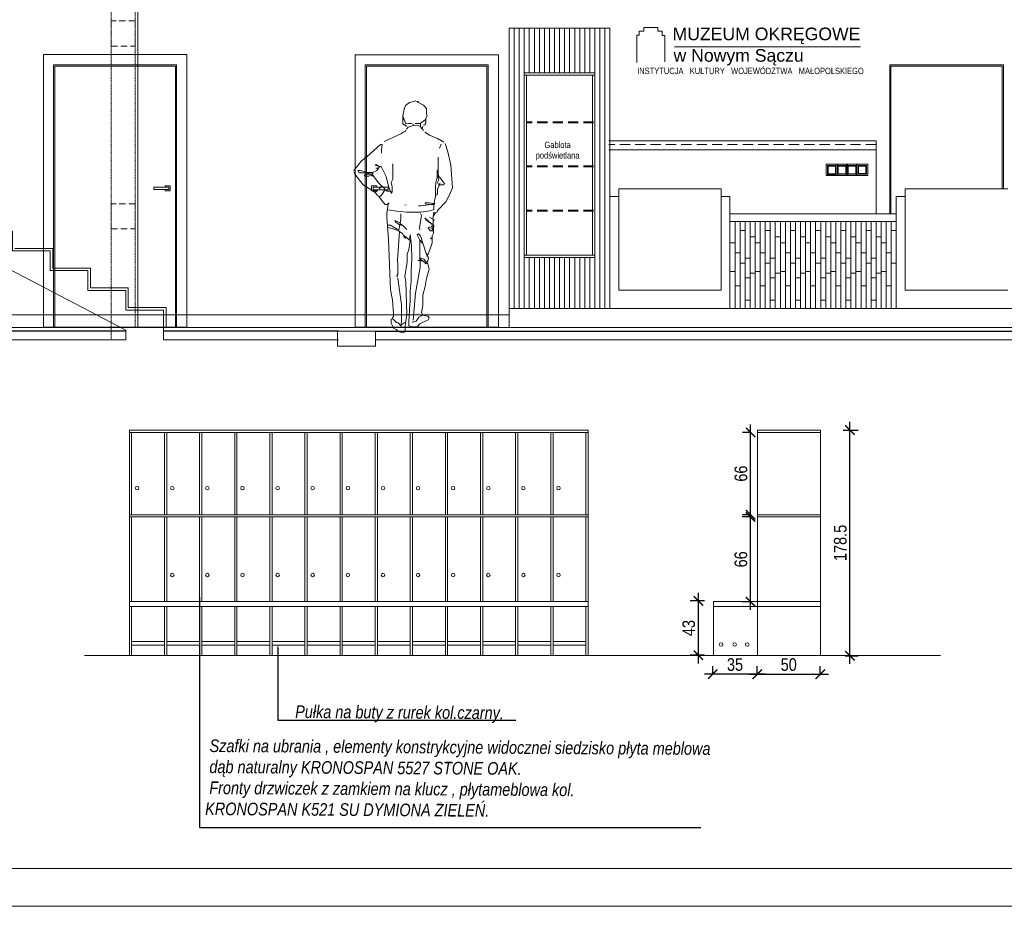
# Model space of a CAD drawing. Header units: millimetres. Extents: x -9038497 to 54128, y -10570064 to 59476.
# Tile 79 of 135: x 43165 to 43946, y 21434 to 22136. Entities that reach past the tile are written whole.
import ezdxf
from ezdxf import colors
from ezdxf.entities.mleader import LeaderData, LeaderLine
from ezdxf.math import Vec2, Vec3

# ---------------------------------------------------------------- set-up
doc = ezdxf.new("R2010")
doc.units = ezdxf.units.MM
doc.header["$LTSCALE"] = 0.8
doc.header["$PDMODE"] = 2
for name, pattern in [('DASHDOT', [1, 0.5, -0.25, 0, -0.25]), ('DASHED', [19.05, 12.7, -6.35]), ('HIDDEN', [9.525, 6.35, -3.175])]:
    doc.linetypes.add(name, pattern=pattern)
for name, color, linetype, lineweight in [('0 proj_drzwi', 4, 'Continuous', 0), ('0 proj_meble 25', 42, 'Continuous', 25), ('0 proj_oświetlenie', 150, 'Continuous', 13), ('0 proj_przerywana nr 5.', 7, 'HIDDEN', 0), ('0 proj_symbole elektryczne', 150, 'Continuous', 25), ('0 proj_widok widok widok', 7, 'Continuous', 0), ('A MEBLE', 41, 'Continuous', 35), ('OPISÓWKA', 120, 'Continuous', 0), ('proj_drzwi', 4, 'Continuous', 15), ('proj_samochodziki', 191, 'Continuous', 5), ('SCIANY', 1, 'Continuous', 30), ('sciany - mur', 1, 'Continuous', 30), ('tynk', 252, 'Continuous', 5)]:
    doc.layers.add(name, color=color, linetype=linetype, lineweight=lineweight)
doc.layers.add('SCHODY', color=2, linetype='Continuous')
doc.styles.get("Standard").update_dxf_attribs({"font": 'g12f13.shx', "width": 0.8, "height": 10})
doc.styles.add('WYMIAR-50', font='ARIALN.TTF', dxfattribs={"height": 10})
doc.dimstyles.new('SKALA-50', dxfattribs={"dimscale": 5, "dimtxt": 10, "dimasz": 1.5, "dimexe": 1.3, "dimexo": 1.3, "dimgap": 0.5, "dimtad": 1, "dimdec": 1, "dimrnd": 0.5, "dimdsep": 46, "dimtxsty": 'WYMIAR-50', "dimblk": 'ARCHTICK', "dimcen": 1.5, "dimdle": 1.3, "dimadec": 0, "dimazin": 0, "dimtfac": 1, "dimtdec": 1, "dimtix": 1, "dimtmove": 2, "dimatfit": 3, "dimfxl": 2, "dimfxlon": 1, "dimtolj": 1, "dimarcsym": 0})

# ---------------------------------------------------------------- blocks, each defined once
blk = doc.blocks.new('klamka n fr')
at = {"layer": 'proj_drzwi'}
for p, q in [((11813.99, 24416.28), (11813.99, 24414.28)), ((11813.99, 24416.28), (11813.99, 24416.28)), ((11824.99, 24416.28), (11813.99, 24416.28)), ((11813.99, 24414.28), (11825.86, 24414.28)), ((11823.1, 24416.28), (11823.1, 24417.28)), ((11823.1, 24417.28), (11827.15, 24417.28)), ((11823.1, 24413.28), (11823.1, 24414.28)), ((11825.86, 24416.28), (11824.99, 24416.28)), ((11825.86, 24414.28), (11825.86, 24416.28)), ((11827.15, 24417.28), (11827.15, 24413.28)), ((11827.15, 24413.28), (11823.1, 24413.28))]:
    blk.add_line(p, q, dxfattribs=at)
blk = doc.blocks.new('A$C495B7E3B')
at = {"layer": 'proj_samochodziki', "linetype": 'Continuous'}
for points in [[(18.9, 70.67), (16.97, 70.2), (15.7, 69.33), (15.37, 68.2), (14.97, 66.13), (15.03, 66.07)], [(19.53, 70.27), (21.27, 69.4), (22.17, 68.33), (22.17, 66.67), (22.33, 66.13), (21.97, 65.47), (21.97, 64), (21.73, 63.4), (21.2, 63.4)], [(14.97, 66.13), (14.97, 63.73), (15.93, 63.07), (15.93, 62.8)], [(14.93, 65.87), (15.2, 65.33), (15.8, 63.73), (16.67, 63.83), (17.4, 63.83), (17.73, 63.87)], [(15.27, 65), (15, 64.93)], [(20.27, 63.73), (20.27, 63), (19.73, 63.07), (18.4, 63.33), (16.6, 62.67), (16.07, 62.07)], [(18.13, 63.27), (18.07, 63.6)], [(22, 65.13), (21.73, 64.93), (20.2, 63.77), (18.73, 63.77)], [(22, 65.07), (21.73, 65)], [(15.67, 61.47), (15.27, 61.27), (14.27, 60.67), (9.2, 58.27)], [(15.8, 61.73), (15.73, 61.33)], [(20.2, 62.93), (21.2, 61.67)], [(20.73, 62.33), (21.07, 62.8), (21.07, 62.87)], [(21.67, 61.13), (23.07, 60.27), (25.47, 59.2), (27.47, 58.13)], [(8.6, 57.47), (8.07, 57.4), (4.07, 53.73), (2.33, 52.4), (0.13, 49.6), (0, 49.27)], [(8.67, 57.53), (8.4, 55.8), (8.4, 54.73)], [(27.8, 57.73), (28.67, 55.2), (29.6, 51.07), (30.13, 44.2), (29.2, 42.07), (28.07, 39.93), (25.53, 37.27), (25.4, 36.8), (24.93, 36.53)], [(26.6, 57.47), (26.07, 56.27)], [(7.67, 50.67), (6.53, 51.07), (6.8, 51.33), (7.93, 50.73), (7, 49.47), (5.67, 48.87), (4.27, 48.87), (1.87, 49.43), (1.2, 49.43), (1.6, 48.73), (4.4, 48.73)], [(11.87, 51), (11.93, 51.53)], [(25.7, 51.27), (25.7, 50.33), (25.67, 50.27)], [(25.73, 53.53), (25.73, 48.4), (25.8, 48)], [(6.53, 42.73), (4.73, 43.87), (2.8, 45.07), (0.33, 48.33), (0.07, 48.93)], [(5.27, 48.8), (5.2, 48.37), (3.8, 48.37), (3.13, 48), (3.47, 47.77), (4.6, 47.77), (5.27, 48.13), (5.47, 47.93)], [(4.47, 48.87), (4.4, 48.47)], [(4.67, 48.8), (4.6, 48.47)], [(5.6, 47.6), (5.53, 48.07), (5.87, 48), (6.07, 47.6), (7.53, 45.67), (9.47, 43.87)], [(5.87, 48.8), (5.6, 48.4), (5.67, 48.13)], [(7.53, 50.23), (6.87, 50.23), (6.67, 50.2)], [(7.73, 50.87), (7.8, 50.53)], [(7.93, 50.73), (8.33, 50.73), (9.8, 47.6), (10.53, 44.67), (11.27, 42.8), (11.4, 42.73)], [(11.73, 51), (11.93, 50.73), (11.93, 46.8), (11.4, 45.87), (11.63, 44.53), (11.63, 43), (11.47, 42.47)], [(25.67, 49.67), (25.37, 49.33), (25.37, 47.27), (25.03, 45.93), (24.92, 44.33), (24.93, 42.87), (24.93, 41.53), (24.47, 39.87), (24.6, 39.67)], [(26.2, 45.6), (26.13, 45), (25.5, 43.87), (25.5, 42.67), (25.47, 42.2), (24.93, 41.87)], [(26.27, 45.13), (27.47, 45.13), (27.67, 45.53), (26.07, 47.47), (25.73, 48), (25.6, 47.67), (25.93, 46.6), (25.53, 45.8), (25.87, 45), (26.07, 44.93)], [(11, 43.2), (10.13, 43.2), (9.53, 43.67), (8.4, 42), (7.87, 41.6), (7.07, 41.93), (6.53, 42.73), (7.2, 43.4)], [(8.53, 44.73), (7.67, 43.93)], [(11.2, 42.93), (11.47, 42.93)], [(7.47, 41.67), (8.93, 39.8), (9.53, 39.13), (10.07, 39.07), (10.67, 39.47), (10.73, 39.6)], [(7.87, 41.6), (7.8, 41.33)], [(10.47, 39.2), (10.1, 36.33), (10.1, 35.2), (10.6, 28.47), (11.13, 13.13), (11.73, 9.93), (12.13, 5.93), (12.13, 4.93), (11.8, 4.53), (11.87, 4.33)], [(10.4, 37.53), (13.07, 37.07), (16.07, 36.77), (20.4, 36.77), (22.67, 37.13), (24.2, 37.53), (24.37, 37.6), (24.37, 39.1), (23.6, 39.1), (20.4, 38.73), (19.73, 38.73)], [(22.2, 38.93), (21.73, 39.67), (23.07, 39.67), (24.67, 39.27), (24.6, 39.67), (24.13, 39.2)], [(23.27, 39.07), (22.6, 39.07), (22.6, 39)], [(24.6, 39.27), (24.33, 39)], [(14.27, 36.27), (14.27, 34.6), (13.67, 31.27), (13.73, 31.07)], [(15.53, 39), (15.93, 38.93)], [(20.27, 36.4), (20.6, 35.73), (20, 32), (20.07, 31.4)], [(24.33, 35.67), (24.93, 36.6), (24.4, 36.73), (24.13, 34.67)], [(14.07, 33.53), (12.53, 34.27), (12.8, 33.73), (13.93, 32.93), (14.93, 32.67), (16.13, 31.47)], [(14.13, 33.33), (14.73, 32.8)], [(21.67, 35.07), (22, 34.4), (22.73, 33.87), (22.8, 33.93)], [(21.67, 34.93), (22.47, 34.33), (23.93, 33), (24.2, 33.27), (24.2, 34.6)], [(24.2, 33.13), (24.37, 32.6), (24.28, 31.87), (24.28, 30.93), (24.33, 30.4), (23.83, 29.6), (23.83, 27.4), (23.2, 25.33), (22.47, 23.53), (22.8, 22.6), (22.33, 21.47)], [(22.73, 33.87), (23.13, 33.53), (23.2, 33.53)], [(23.07, 35.27), (24.53, 34.4), (24.27, 34.2)], [(10.27, 32.77), (11.13, 32.77), (13.2, 31.6), (13.6, 31.4)], [(10.33, 32.13), (11.67, 31.8), (13.6, 31.07), (13.87, 30.87), (13.3, 22.13), (13.38, 20.73), (13.43, 19.2), (13.43, 17.87), (13.13, 17.4), (13.27, 17.07)], [(13.87, 30.87), (14.93, 30.13), (15.27, 29.47), (15.33, 29.13), (15.73, 28.87), (15.87, 28.87)], [(22.67, 23.2), (22.33, 23.33), (22, 24.13), (20.27, 29.6), (19.67, 30.2), (19.33, 29.87), (20.1, 28.27), (20.1, 22.07)], [(24.13, 31.13), (23.27, 31.13), (22.67, 32), (23, 32.2), (24.07, 31.73)], [(24.1, 33), (24.1, 32.33), (23.67, 32.4), (23.53, 32.53)], [(23.87, 31.73), (23.93, 31.13)], [(23.93, 32.27), (24.2, 32.07)], [(24.2, 32), (24.13, 31.6), (24.27, 31.53)], [(17.13, 28.07), (16.73, 25.4), (16.27, 23.93), (16.27, 21.6), (15.53, 17.2), (15.87, 15.53), (16.13, 5.6), (15.7, 2.93), (15.65, 1.87), (15.65, 0.27), (14.87, 0), (13.53, 0.4), (13, 1), (12.2, 1.33), (11.4, 2.93), (11.4, 4.13), (11.93, 4.27), (13, 3.13), (13.47, 3.07), (14.47, 2.07), (14.47, 2.47), (14.5, 3.8), (14.5, 8.6), (13.4, 16.53), (13.33, 16.67)], [(15.27, 29.67), (16.07, 29.07), (16.87, 28.33), (17.07, 28.73), (17, 29.27), (17.2, 29.33)], [(17.13, 29.93), (17.53, 26.73), (17.63, 22.6), (17.58, 20.53), (17.49, 19.07), (17.49, 15.73), (17.17, 12.73), (17.17, 9.67), (16.93, 7.27), (16.83, 4.8), (16.72, 3.67), (16.72, 2.6), (16.73, 2.13), (17.6, 1.8), (19.27, 1.8), (20.13, 2.73), (22.67, 4), (22.93, 4.53), (22.6, 5.07), (20.8, 5.4), (20.53, 5.13), (19.8, 4.73), (19, 3.53), (17.87, 3.27), (17.73, 3.33)], [(16.87, 28.33), (17.33, 28.07)], [(20.07, 28.27), (20.93, 27.33)], [(23.27, 28.87), (23.8, 28.8)], [(23.53, 28.8), (23.8, 28.6)], [(22.07, 24.2), (22.47, 23.8)], [(18.07, 3.8), (18.8, 12.07), (20.23, 20), (20.23, 22), (20.67, 21.8)], [(20.2, 22), (19.53, 22), (19.47, 22.07)], [(20.13, 22.53), (21.67, 21.4), (21.8, 21.13), (22, 21.07)], [(20.2, 22.87), (21.33, 22.4), (22.6, 21.07), (22.93, 19.4), (22.2, 16.6), (21.73, 14.13), (21.03, 11.47), (21.03, 8.4), (20.6, 6.2), (21, 5.47)], [(20.27, 22.8), (20.27, 22.53)], [(21.67, 21.4), (22.07, 21)], [(15.53, 3.13), (14.67, 2.53), (14.6, 2.4)]]:
    blk.add_lwpolyline(points, dxfattribs=at)
blk = doc.blocks.new('_ArchTick')
at = {"color": 0, "linetype": 'ByBlock', "const_width": 0.15}
blk.add_lwpolyline([(-0.5, -0.5), (0.5, 0.5)], dxfattribs=at)
blk = doc.blocks.new('*D2246')
at = {"layer": '0 proj_widok widok widok', "color": 0, "lineweight": -2, "transparency": 16777216}
for p, q in [((43749.7, 21617.49), (43749.7, 21623.99)), ((43799.6, 21617.49), (43799.6, 21623.99)), ((43743.2, 21617.49), (43806.1, 21617.49))]:
    blk.add_line(p, q, dxfattribs=at)
at = {"layer": 'Defpoints', "color": 0, "lineweight": 0, "transparency": 16777216}
for p in [(43749.7, 21614.98), (43799.6, 21617.49), (43799.6, 21614.98)]:
    blk.add_point(p, dxfattribs=at)
at = {"layer": '0 proj_widok widok widok', "color": 0, "lineweight": -2, "transparency": 16777216, "xscale": 7.5, "yscale": 7.5, "zscale": 7.5, "rotation": 180}
blk.add_blockref('_ArchTick', (43749.7, 21617.49), dxfattribs=at)
at = {"layer": '0 proj_widok widok widok', "color": 0, "lineweight": -2, "transparency": 16777216, "xscale": 7.5, "yscale": 7.5, "zscale": 7.5}
blk.add_blockref('_ArchTick', (43799.6, 21617.49), dxfattribs=at)
at = {"layer": '0 proj_widok widok widok', "color": 0, "lineweight": 0, "transparency": 16777216, "insert": (43774.65, 21625.1), "char_height": 10, "attachment_point": 5, "style": 'WYMIAR-50'}
blk.add_mtext('\\A1;50', dxfattribs=at)
blk = doc.blocks.new('*D2247')
at = {"layer": '0 proj_widok widok widok', "color": 0, "lineweight": -2, "transparency": 16777216}
for p, q in [((43714.34, 21617.49), (43714.34, 21623.99)), ((43749.7, 21617.49), (43749.7, 21623.99)), ((43756.2, 21617.49), (43707.84, 21617.49))]:
    blk.add_line(p, q, dxfattribs=at)
at = {"layer": 'Defpoints', "color": 0, "lineweight": 0, "transparency": 16777216}
for p in [(43714.34, 21617.49), (43714.34, 21616.06), (43749.7, 21614.98)]:
    blk.add_point(p, dxfattribs=at)
at = {"layer": '0 proj_widok widok widok', "color": 0, "lineweight": -2, "transparency": 16777216, "xscale": 7.5, "yscale": 7.5, "zscale": 7.5, "rotation": 180}
blk.add_blockref('_ArchTick', (43714.34, 21617.49), dxfattribs=at)
at = {"layer": '0 proj_widok widok widok', "color": 0, "lineweight": -2, "transparency": 16777216, "xscale": 7.5, "yscale": 7.5, "zscale": 7.5}
blk.add_blockref('_ArchTick', (43749.7, 21617.49), dxfattribs=at)
at = {"layer": '0 proj_widok widok widok', "color": 0, "lineweight": 0, "transparency": 16777216, "insert": (43732.02, 21625.1), "char_height": 10, "attachment_point": 5, "style": 'WYMIAR-50'}
blk.add_mtext('\\A1;35', dxfattribs=at)
blk = doc.blocks.new('*D2248')
at = {"layer": '0 proj_widok widok widok', "color": 0, "lineweight": -2, "transparency": 16777216}
for p, q in [((43823.17, 21625.69), (43823.17, 21817.48)), ((43817.85, 21810.98), (43829.67, 21810.98)), ((43819.45, 21632.19), (43829.67, 21632.19))]:
    blk.add_line(p, q, dxfattribs=at)
at = {"layer": 'Defpoints', "color": 0, "lineweight": 0, "transparency": 16777216}
for p in [(43811.35, 21810.98), (43823.17, 21810.98), (43812.95, 21632.19)]:
    blk.add_point(p, dxfattribs=at)
at = {"layer": '0 proj_widok widok widok', "color": 0, "lineweight": -2, "transparency": 16777216, "xscale": 7.5, "yscale": 7.5, "zscale": 7.5}
for p, rotation in [((43823.17, 21810.98), 90), ((43823.17, 21632.19), 270)]:
    blk.add_blockref('_ArchTick', p, dxfattribs=dict(at, rotation=rotation))
at = {"layer": '0 proj_widok widok widok', "color": 0, "lineweight": 0, "transparency": 16777216, "insert": (43815.56, 21721.58), "char_height": 10, "attachment_point": 5, "rotation": 90, "style": 'WYMIAR-50'}
blk.add_mtext('\\A1;178.5', dxfattribs=at)
blk = doc.blocks.new('*D2249')
at = {"layer": '0 proj_widok widok widok', "color": 0, "lineweight": -2, "transparency": 16777216}
for p, q in [((43702.96, 21626.1), (43702.96, 21682.1)), ((43707.7, 21675.6), (43696.46, 21675.6)), ((43707.7, 21632.6), (43696.46, 21632.6))]:
    blk.add_line(p, q, dxfattribs=at)
at = {"layer": 'Defpoints', "color": 0, "lineweight": 0, "transparency": 16777216}
for p in [(43702.96, 21675.6), (43714.2, 21675.6), (43714.2, 21632.6)]:
    blk.add_point(p, dxfattribs=at)
at = {"layer": '0 proj_widok widok widok', "color": 0, "lineweight": -2, "transparency": 16777216, "xscale": 7.5, "yscale": 7.5, "zscale": 7.5}
for p, rotation in [((43702.96, 21675.6), 90), ((43702.96, 21632.6), 270)]:
    blk.add_blockref('_ArchTick', p, dxfattribs=dict(at, rotation=rotation))
at = {"layer": '0 proj_widok widok widok', "color": 0, "lineweight": 0, "transparency": 16777216, "insert": (43695.36, 21654.1), "char_height": 10, "attachment_point": 5, "rotation": 90, "style": 'WYMIAR-50'}
blk.add_mtext('\\A1;43', dxfattribs=at)
blk = doc.blocks.new('*D2250')
at = {"layer": '0 proj_widok widok widok', "color": 0, "lineweight": -2, "transparency": 16777216}
for p, q in [((43744.33, 21668.45), (43744.33, 21748.64)), ((43744.33, 21742.14), (43737.83, 21742.14)), ((43744.33, 21674.95), (43737.83, 21674.95))]:
    blk.add_line(p, q, dxfattribs=at)
at = {"layer": 'Defpoints', "color": 0, "lineweight": 0, "transparency": 16777216}
for p in [(43744.33, 21742.14), (43749.93, 21742.14), (43749.93, 21674.95)]:
    blk.add_point(p, dxfattribs=at)
at = {"layer": '0 proj_widok widok widok', "color": 0, "lineweight": -2, "transparency": 16777216, "xscale": 7.5, "yscale": 7.5, "zscale": 7.5}
for p, rotation in [((43744.33, 21742.14), 90), ((43744.33, 21674.95), 270)]:
    blk.add_blockref('_ArchTick', p, dxfattribs=dict(at, rotation=rotation))
at = {"layer": '0 proj_widok widok widok', "color": 0, "lineweight": 0, "transparency": 16777216, "insert": (43736.72, 21708.54), "char_height": 10, "attachment_point": 5, "rotation": 90, "style": 'WYMIAR-50'}
blk.add_mtext('\\A1;66', dxfattribs=at)
blk = doc.blocks.new('*D2251')
at = {"layer": '0 proj_widok widok widok', "color": 0, "lineweight": -2, "transparency": 16777216}
for p, q in [((43744.39, 21737.45), (43744.39, 21815.56)), ((43744.39, 21809.06), (43737.89, 21809.06)), ((43744.39, 21743.95), (43737.89, 21743.95))]:
    blk.add_line(p, q, dxfattribs=at)
at = {"layer": 'Defpoints', "color": 0, "lineweight": 0, "transparency": 16777216}
for p in [(43744.39, 21809.06), (43749.29, 21809.06), (43749.29, 21743.95)]:
    blk.add_point(p, dxfattribs=at)
at = {"layer": '0 proj_widok widok widok', "color": 0, "lineweight": -2, "transparency": 16777216, "xscale": 7.5, "yscale": 7.5, "zscale": 7.5}
for p, rotation in [((43744.39, 21809.06), 90), ((43744.39, 21743.95), 270)]:
    blk.add_blockref('_ArchTick', p, dxfattribs=dict(at, rotation=rotation))
at = {"layer": '0 proj_widok widok widok', "color": 0, "lineweight": 0, "transparency": 16777216, "insert": (43736.78, 21776.5), "char_height": 10, "attachment_point": 5, "rotation": 90, "style": 'WYMIAR-50'}
blk.add_mtext('\\A1;66', dxfattribs=at)
blk = doc.blocks.new('ELE')
at = {"layer": '0 proj_oświetlenie'}
for p, q in [((867.64, 1570.94), (876.64, 1570.94)), ((867.64, 1561.94), (867.64, 1570.94)), ((868.64, 1569.94), (875.64, 1569.94)), ((868.64, 1562.94), (868.64, 1569.94)), ((875.64, 1569.94), (875.64, 1562.94)), ((876.64, 1570.94), (876.64, 1561.94)), ((875.64, 1562.94), (868.64, 1562.94)), ((869.14, 1569.44), (875.14, 1569.44)), ((869.14, 1563.44), (869.14, 1569.44)), ((875.14, 1563.44), (869.14, 1563.44)), ((875.14, 1569.44), (875.14, 1563.44)), ((876.64, 1561.94), (867.64, 1561.94))]:
    blk.add_line(p, q, dxfattribs=at)

msp = doc.modelspace()

# ---------------------------------------------------------------- linework, layer by layer
at = {"color": 1, "lineweight": 0, "ltscale": 40}
for p, q in [((43683.96, 22114.85), (43831.61, 22114.85)), ((43168.48, 21889.45), (43248.81, 21889.45)), ((43278.81, 21889.45), (43370.39, 21889.45))]:
    msp.add_line(p, q, dxfattribs=at)
msp.add_line((43480.3, 22071.48), (43480.58, 22070.78))
at = {"lineweight": 0, "ltscale": 40}
for p, q in [((44566.9, 21892.45), (42886.79, 21892.45)), ((43895.09, 21632.46), (43216.16, 21632.46))]:
    msp.add_line(p, q, dxfattribs=at)
at = {"color": 5, "lineweight": 0, "ltscale": 40}
msp.add_line((43786.43, 21889.45), (43786.43, 21889.45), dxfattribs=at)
at = {"color": 1, "linetype": 'DASHED', "lineweight": 0, "ltscale": 0.5}
for points in [[(43237.24, 22115.45), (43256.28, 22115.45), (43256.28, 22135.42), (43237.24, 22135.42)], [(43237.24, 21970.49), (43256.28, 21970.49), (43256.28, 21990.46), (43237.24, 21990.46)]]:
    msp.add_lwpolyline(points, close=True, dxfattribs=at)
at = {"color": 1, "lineweight": 0, "ltscale": 40}
msp.add_lwpolyline([(43248.81, 21882.45), (43248.81, 21890.33), (43005.38, 22017.33), (42871.78, 22017.33), (42871.78, 22031.33), (43038.81, 22031.33), (43038.81, 22015.68), (43068.81, 22015.68), (43068.81, 22000.03), (43098.81, 22000.03), (43098.81, 21984.38), (43128.81, 21984.38), (43128.81, 21968.73), (43158.81, 21968.73), (43158.81, 21953.07), (43188.81, 21953.07), (43188.81, 21937.42), (43218.81, 21937.42), (43218.81, 21921.77), (43248.81, 21921.77), (43248.81, 21906.12), (43278.81, 21906.12), (43278.81, 21882.45)], dxfattribs=at)
msp.add_lwpolyline([(43416.78, 21877.45), (43446.78, 21877.45), (43446.78, 21889.45), (43416.78, 21889.45)], close=True, dxfattribs=at)
at = {"layer": '0 proj_drzwi'}
for p, q in [((43297.11, 22108.6), (43183.48, 22108.6)), ((43183.48, 22108.6), (43183.48, 21892.6)), ((43297.11, 21892.6), (43297.11, 22108.6)), ((43430.67, 21892.57), (43430.67, 22108.57)), ((43430.67, 22108.57), (43544.3, 22108.57)), ((43544.3, 22108.57), (43544.3, 21892.57)), ((43289.11, 22100.6), (43191.48, 22100.6)), ((43191.48, 22100.6), (43191.48, 21892.6)), ((43288.11, 22099.6), (43192.48, 22099.6)), ((43192.48, 22099.6), (43192.48, 21892.6)), ((43288.11, 21892.6), (43288.11, 22099.6)), ((43289.11, 21892.6), (43289.11, 22100.6)), ((43438.67, 21892.57), (43438.67, 22100.57)), ((43438.67, 22100.57), (43536.3, 22100.57)), ((43439.67, 21892.57), (43439.67, 22099.57)), ((43439.67, 22099.57), (43535.3, 22099.57)), ((43535.3, 22099.57), (43535.3, 21892.57)), ((43536.3, 22100.57), (43536.3, 21892.57)), ((43945.03, 22100.59), (43854.71, 22100.59)), ((43854.71, 22100.59), (43854.71, 21982.45)), ((43944.03, 22099.59), (43855.71, 22099.59)), ((43855.71, 22099.59), (43855.71, 21982.45)), ((43944.03, 22002.21), (43944.03, 22099.59)), ((43945.03, 22002.21), (43945.03, 22100.59)), ((43183.48, 21892.6), (43297.11, 21892.6)), ((43544.3, 21892.57), (43430.67, 21892.57))]:
    msp.add_line(p, q, dxfattribs=at)
at = {"layer": '0 proj_meble 25', "lineweight": 18}
for p, q in [((43552.86, 22129.69), (43552.86, 21892.45)), ((43552.86, 22129.69), (43632.86, 22129.69)), ((43556.86, 22129.69), (43556.86, 21907.45)), ((43560.86, 22129.69), (43560.86, 21907.45)), ((43564.86, 22129.69), (43564.86, 21907.45)), ((43568.86, 22129.69), (43568.86, 22094.23)), ((43572.86, 22129.69), (43572.86, 22094.23)), ((43576.86, 22129.69), (43576.86, 22094.23)), ((43580.86, 22129.69), (43580.86, 22094.23)), ((43584.86, 22129.69), (43584.86, 22094.23)), ((43588.86, 22129.69), (43588.86, 22094.23)), ((43592.86, 22129.69), (43592.86, 22094.23)), ((43596.86, 22129.69), (43596.86, 22094.23)), ((43600.86, 22129.69), (43600.86, 22094.23)), ((43604.86, 22129.69), (43604.86, 22094.23)), ((43608.86, 22129.69), (43608.86, 22094.23)), ((43612.86, 22129.69), (43612.86, 22094.23)), ((43616.86, 22129.69), (43616.86, 22094.23)), ((43620.86, 22129.69), (43620.86, 21907.45)), ((43624.86, 22129.69), (43624.86, 21907.45)), ((43628.86, 22129.69), (43628.86, 21907.45)), ((43632.86, 22129.69), (43632.86, 21907.45)), ((43564.89, 22094.23), (43564.89, 21947.8)), ((43564.89, 22094.23), (43620.76, 22094.23)), ((43620.76, 21947.8), (43620.76, 22094.23)), ((43564.89, 22092.43), (43620.76, 22092.43)), ((43566.69, 22092.43), (43566.69, 21949.6)), ((43618.96, 21949.6), (43618.96, 22092.43)), ((43843.87, 22040.25), (43631.83, 22040.25)), ((43843.87, 21982.45), (43843.87, 22040.25)), ((43843.84, 22033.25), (43631.83, 22033.25)), ((43639.86, 22002.21), (43639.86, 21921.97)), ((43721.05, 22002.21), (43639.86, 22002.21)), ((43721.05, 21921.97), (43721.05, 22002.21)), ((43867.12, 22002.21), (43867.12, 21921.97)), ((43948.3, 22002.21), (43867.12, 22002.21)), ((43639.86, 21996.21), (43632.86, 21996.21)), ((43728.05, 21996.21), (43721.05, 21996.21)), ((43728.05, 21907.45), (43728.05, 21996.21)), ((43859.94, 21907.45), (43859.94, 21996.21)), ((43867.12, 21996.21), (43860.12, 21996.21)), ((43859.94, 21982.45), (43728.05, 21982.45)), ((43859.94, 21976.45), (43728.05, 21976.45)), ((43732.03, 21976.45), (43732.03, 21907.45)), ((43736.03, 21976.45), (43736.03, 21907.45)), ((43736.06, 21969.26), (43740.07, 21969.26)), ((43740.03, 21976.45), (43740.03, 21907.45)), ((43744.03, 21976.45), (43744.03, 21907.45)), ((43748.03, 21976.45), (43748.03, 21907.45)), ((43752.03, 21976.45), (43752.03, 21907.45)), ((43756, 21976.45), (43756, 21907.45)), ((43756, 21969.26), (43760.01, 21969.26)), ((43760, 21976.45), (43760, 21907.45)), ((43764, 21976.45), (43764, 21907.45)), ((43768, 21976.45), (43768, 21907.45)), ((43772, 21976.45), (43772, 21907.45)), ((43775.98, 21969.26), (43779.99, 21969.26)), ((43776, 21976.45), (43776, 21907.45)), ((43780, 21976.45), (43780, 21907.45)), ((43784, 21976.45), (43784, 21907.45)), ((43788, 21976.45), (43788, 21907.45)), ((43792, 21976.45), (43792, 21907.45)), ((43796, 21976.45), (43796, 21907.45)), ((43796.01, 21969.26), (43800.01, 21969.26)), ((43800, 21976.45), (43800, 21907.45)), ((43804, 21976.45), (43804, 21907.45)), ((43807.97, 21976.45), (43807.97, 21907.45)), ((43811.97, 21976.45), (43811.97, 21907.45)), ((43815.97, 21976.45), (43815.97, 21907.45)), ((43815.98, 21969.26), (43819.98, 21969.26)), ((43819.97, 21976.45), (43819.97, 21907.45)), ((43823.97, 21976.45), (43823.97, 21907.45)), ((43827.97, 21976.45), (43827.97, 21907.45)), ((43831.97, 21976.45), (43831.97, 21907.45)), ((43835.97, 21976.45), (43835.97, 21907.45)), ((43835.98, 21969.26), (43839.99, 21969.26)), ((43839.97, 21976.45), (43839.97, 21907.45)), ((43843.97, 21976.45), (43843.97, 21907.45)), ((43847.97, 21976.45), (43847.97, 21907.45)), ((43851.97, 21976.45), (43851.97, 21907.45)), ((43855.96, 21969.26), (43859.97, 21969.26)), ((43855.97, 21976.45), (43855.97, 21907.45)), ((43744.03, 21964.26), (43748.05, 21964.26)), ((43764.02, 21964.26), (43768.04, 21964.26)), ((43783.98, 21964.26), (43788, 21964.26)), ((43803.97, 21964.26), (43807.99, 21964.26)), ((43823.94, 21964.26), (43827.96, 21964.26)), ((43843.95, 21964.26), (43847.97, 21964.26)), ((43728.09, 21959.47), (43732.05, 21959.47)), ((43748.03, 21959.47), (43751.99, 21959.47)), ((43768.06, 21959.47), (43772.02, 21959.47)), ((43788.04, 21959.47), (43791.99, 21959.47)), ((43808, 21959.47), (43811.96, 21959.47)), ((43828.01, 21959.47), (43831.97, 21959.47)), ((43847.99, 21959.47), (43851.95, 21959.47)), ((43620.76, 21949.6), (43564.89, 21949.6)), ((43620.76, 21947.8), (43564.89, 21947.8)), ((43568.86, 21947.8), (43568.86, 21907.45)), ((43572.86, 21947.8), (43572.86, 21907.45)), ((43576.86, 21947.8), (43576.86, 21907.45)), ((43580.86, 21947.8), (43580.86, 21907.45)), ((43584.86, 21947.8), (43584.86, 21907.45)), ((43588.86, 21947.8), (43588.86, 21907.45)), ((43592.86, 21947.8), (43592.86, 21907.45)), ((43596.86, 21947.8), (43596.86, 21907.45)), ((43600.86, 21947.8), (43600.86, 21907.45)), ((43604.86, 21947.8), (43604.86, 21907.45)), ((43608.86, 21947.8), (43608.86, 21907.45)), ((43612.86, 21947.8), (43612.86, 21907.45)), ((43616.86, 21947.8), (43616.86, 21907.45)), ((43732.03, 21951.43), (43736.03, 21951.43)), ((43740.03, 21947.18), (43744.03, 21947.18)), ((43752.02, 21951.43), (43756.02, 21951.43)), ((43760.02, 21947.18), (43764.02, 21947.18)), ((43772, 21951.43), (43776, 21951.43)), ((43779.99, 21947.18), (43783.99, 21947.18)), ((43791.97, 21951.43), (43795.98, 21951.43)), ((43799.98, 21947.18), (43803.98, 21947.18)), ((43811.94, 21951.43), (43815.95, 21951.43)), ((43819.94, 21947.18), (43823.94, 21947.18)), ((43831.95, 21951.43), (43835.95, 21951.43)), ((43839.95, 21947.18), (43843.95, 21947.18)), ((43851.93, 21951.43), (43855.93, 21951.43)), ((43736.04, 21943.23), (43740.06, 21943.23)), ((43756.03, 21943.23), (43760.05, 21943.23)), ((43775.96, 21943.23), (43779.98, 21943.23)), ((43795.99, 21943.23), (43800.01, 21943.23)), ((43815.96, 21943.23), (43819.97, 21943.23)), ((43835.96, 21943.23), (43839.98, 21943.23)), ((43855.94, 21943.23), (43859.96, 21943.23)), ((43728.04, 21936.81), (43732.04, 21936.81)), ((43740.03, 21931.58), (43744.03, 21931.58)), ((43744.03, 21935.51), (43748.05, 21935.51)), ((43747.98, 21936.81), (43751.98, 21936.81)), ((43760.02, 21931.58), (43764.02, 21931.58)), ((43764.02, 21935.51), (43768.04, 21935.51)), ((43768.01, 21936.81), (43772.01, 21936.81)), ((43779.99, 21931.58), (43783.99, 21931.58)), ((43783.98, 21935.51), (43788, 21935.51)), ((43787.99, 21936.81), (43791.99, 21936.81)), ((43799.98, 21931.58), (43803.98, 21931.58)), ((43803.97, 21935.51), (43807.99, 21935.51)), ((43807.96, 21936.81), (43811.95, 21936.81)), ((43819.94, 21931.58), (43823.94, 21931.58)), ((43823.94, 21935.51), (43827.96, 21935.51)), ((43827.96, 21936.81), (43831.96, 21936.81)), ((43839.95, 21931.58), (43843.95, 21931.58)), ((43843.95, 21935.51), (43847.97, 21935.51)), ((43847.94, 21936.81), (43851.94, 21936.81)), ((43732.01, 21925.4), (43736.03, 21925.4)), ((43752, 21925.4), (43756.02, 21925.4)), ((43771.98, 21925.4), (43776, 21925.4)), ((43791.96, 21925.4), (43795.97, 21925.4)), ((43811.92, 21925.4), (43815.94, 21925.4)), ((43831.93, 21925.4), (43835.95, 21925.4)), ((43851.91, 21925.4), (43855.92, 21925.4)), ((43721.05, 21921.97), (43639.86, 21921.97)), ((43948.3, 21921.97), (43867.12, 21921.97)), ((44019.28, 21907.45), (43552.68, 21907.45)), ((43740.03, 21914.07), (43744.03, 21914.07)), ((43760.02, 21914.07), (43764.02, 21914.07)), ((43779.99, 21914.07), (43783.99, 21914.07)), ((43799.98, 21914.07), (43803.98, 21914.07)), ((43819.94, 21914.07), (43823.94, 21914.07)), ((43839.95, 21914.07), (43843.95, 21914.07)), ((43251.62, 21810.94), (43615.49, 21810.94)), ((43251.62, 21810.94), (43251.62, 21632.46)), ((43251.62, 21809.14), (43615.49, 21809.14)), ((43253.42, 21809.14), (43253.42, 21743.94)), ((43279.47, 21809.14), (43279.47, 21743.94)), ((43281.27, 21809.14), (43281.27, 21743.94)), ((43307.32, 21809.14), (43307.32, 21743.94)), ((43309.12, 21809.14), (43309.12, 21743.94)), ((43335.18, 21809.14), (43335.18, 21743.94)), ((43336.98, 21809.14), (43336.98, 21743.94)), ((43363.03, 21809.14), (43363.03, 21743.94)), ((43364.83, 21809.14), (43364.83, 21743.94)), ((43390.89, 21809.14), (43390.89, 21743.94)), ((43392.69, 21809.14), (43392.69, 21743.94)), ((43418.74, 21809.14), (43418.74, 21743.94)), ((43420.54, 21809.14), (43420.54, 21743.94)), ((43446.59, 21809.14), (43446.59, 21743.94)), ((43448.39, 21809.14), (43448.39, 21743.94)), ((43474.45, 21809.14), (43474.45, 21743.94)), ((43476.25, 21809.14), (43476.25, 21743.94)), ((43502.3, 21809.14), (43502.3, 21743.94)), ((43504.1, 21809.14), (43504.1, 21743.94)), ((43530.16, 21809.14), (43530.16, 21743.94)), ((43531.96, 21809.14), (43531.96, 21743.94)), ((43558, 21809.14), (43558, 21743.94)), ((43559.8, 21809.14), (43559.8, 21743.94)), ((43585.88, 21809.14), (43585.88, 21743.94)), ((43587.68, 21809.14), (43587.68, 21743.94)), ((43613.69, 21809.14), (43613.69, 21743.94)), ((43615.49, 21810.94), (43615.49, 21632.5)), ((43749.86, 21810.94), (43799.86, 21810.94)), ((43749.86, 21810.94), (43749.86, 21632.5)), ((43749.86, 21809.14), (43799.86, 21809.14)), ((43799.86, 21810.94), (43799.86, 21632.5)), ((43251.62, 21743.94), (43615.49, 21743.94)), ((43749.86, 21743.94), (43799.86, 21743.94)), ((43251.62, 21742.14), (43615.49, 21742.14)), ((43253.42, 21742.14), (43253.42, 21675.14)), ((43279.47, 21742.14), (43279.47, 21675.14)), ((43281.27, 21742.14), (43281.27, 21675.14)), ((43307.32, 21742.14), (43307.32, 21675.14)), ((43309.12, 21742.14), (43309.12, 21675.14)), ((43335.18, 21742.14), (43335.18, 21675.14)), ((43336.98, 21742.14), (43336.98, 21675.14)), ((43363.03, 21742.14), (43363.03, 21675.14)), ((43364.83, 21742.14), (43364.83, 21675.14)), ((43390.89, 21742.14), (43390.89, 21675.14)), ((43392.69, 21742.14), (43392.69, 21675.14)), ((43418.74, 21742.14), (43418.74, 21675.14)), ((43420.54, 21742.14), (43420.54, 21675.14)), ((43446.59, 21742.14), (43446.59, 21675.14)), ((43448.39, 21742.14), (43448.39, 21675.14)), ((43474.45, 21742.14), (43474.45, 21675.14)), ((43476.25, 21742.14), (43476.25, 21675.14)), ((43502.3, 21742.14), (43502.3, 21675.14)), ((43504.1, 21742.14), (43504.1, 21675.14)), ((43530.16, 21742.14), (43530.16, 21675.14)), ((43531.96, 21742.14), (43531.96, 21675.14)), ((43558, 21742.14), (43558, 21675.14)), ((43559.8, 21742.14), (43559.8, 21675.14)), ((43585.88, 21742.14), (43585.88, 21675.14)), ((43587.68, 21742.14), (43587.68, 21675.14)), ((43613.69, 21742.14), (43613.69, 21675.14)), ((43749.86, 21742.14), (43799.86, 21742.14)), ((43251.62, 21675.14), (43539.83, 21675.14)), ((43615.49, 21675.14), (43539.81, 21675.14)), ((43799.86, 21675.14), (43714.86, 21675.14)), ((43714.86, 21675.14), (43714.86, 21632.5)), ((43251.62, 21671.14), (43539.83, 21671.14)), ((43253.42, 21671.14), (43253.42, 21632.46)), ((43279.47, 21671.14), (43279.47, 21632.46)), ((43281.27, 21671.14), (43281.27, 21632.46)), ((43307.32, 21671.14), (43307.32, 21632.46)), ((43309.12, 21671.14), (43309.12, 21632.46)), ((43335.18, 21671.14), (43335.18, 21632.46)), ((43336.98, 21671.14), (43336.98, 21632.46)), ((43363.03, 21671.14), (43363.03, 21632.46)), ((43364.83, 21671.14), (43364.83, 21632.46)), ((43390.89, 21671.14), (43390.89, 21632.46)), ((43392.69, 21671.14), (43392.69, 21632.46)), ((43418.74, 21671.14), (43418.74, 21632.46)), ((43420.54, 21671.14), (43420.54, 21632.46)), ((43446.59, 21671.14), (43446.59, 21632.46)), ((43448.39, 21671.14), (43448.39, 21632.46)), ((43474.45, 21671.14), (43474.45, 21632.46)), ((43476.25, 21671.14), (43476.25, 21632.46)), ((43502.3, 21671.14), (43502.3, 21632.46)), ((43504.1, 21671.14), (43504.1, 21632.46)), ((43530.16, 21671.14), (43530.16, 21632.46)), ((43531.96, 21671.14), (43531.96, 21632.46)), ((43539.81, 21671.14), (43615.49, 21671.14)), ((43558, 21671.14), (43558, 21632.46)), ((43559.8, 21671.14), (43559.8, 21632.46)), ((43585.88, 21671.14), (43585.88, 21632.46)), ((43587.68, 21671.14), (43587.68, 21632.46)), ((43613.69, 21671.14), (43613.69, 21632.46)), ((43714.86, 21671.14), (43799.86, 21671.14))]:
    msp.add_line(p, q, dxfattribs=at)
for centre in [(43257.82, 21764.94), (43285.67, 21764.94), (43313.52, 21764.94), (43341.4, 21764.94), (43369.23, 21764.94), (43397.08, 21764.94), (43424.94, 21764.94), (43452.79, 21764.94), (43480.65, 21764.94), (43508.5, 21764.94), (43536.36, 21764.94), (43564.2, 21764.94), (43592.08, 21764.94), (43285.67, 21696.1), (43313.52, 21696.1), (43341.4, 21696.1), (43369.23, 21696.1), (43397.08, 21696.1), (43424.94, 21696.1), (43452.79, 21696.1), (43480.65, 21696.1), (43508.5, 21696.1), (43536.36, 21696.1), (43564.2, 21696.1), (43592.08, 21696.1)]:
    msp.add_circle(centre, 1.39, dxfattribs=at)
at = {"layer": '0 proj_widok widok widok', "lineweight": 0}
for p, q in [((43656.11, 22124.13), (43656.11, 22127.28)), ((43656.11, 22127.28), (43659.68, 22127.28)), ((43659.68, 22127.28), (43659.68, 22130.02)), ((43659.68, 22130.02), (43670.82, 22130.02)), ((43670.82, 22130.02), (43670.82, 22127.28)), ((43670.82, 22127.28), (43674.18, 22127.28)), ((43674.18, 22127.28), (43674.18, 22123.71)), ((43654.22, 22102.45), (43654.22, 22124.13)), ((43654.22, 22124.13), (43656.11, 22124.13)), ((43674.18, 22123.71), (43676.28, 22123.71)), ((43676.28, 22123.71), (43676.28, 22102.81)), ((43478.87, 22071.85), (43480.3, 22071.48)), ((43190.81, 21955.07), (43160.81, 21955.07)), ((43190.81, 21939.42), (43190.81, 21955.07)), ((43220.81, 21939.42), (43190.81, 21939.42)), ((43220.81, 21923.77), (43220.81, 21939.42)), ((43250.81, 21923.77), (43220.81, 21923.77)), ((43250.81, 21908.12), (43250.81, 21923.77)), ((43280.81, 21908.12), (43250.81, 21908.12)), ((43280.81, 21892.45), (43280.81, 21908.12)), ((43552.91, 21902.45), (42886.88, 21902.45))]:
    msp.add_line(p, q, dxfattribs=at)
at = {"layer": '0 proj_widok widok widok', "linetype": 'DASHED', "lineweight": 0, "ltscale": 0.8}
for p, q in [((43619.91, 22055.4), (43566.69, 22055.4)), ((43619.91, 22054.6), (43566.69, 22054.6)), ((43843.86, 22037.25), (43631.83, 22037.25)), ((43619.91, 22020.4), (43566.69, 22020.4)), ((43619.91, 22019.6), (43566.69, 22019.6)), ((43619.91, 21985.4), (43566.69, 21985.4)), ((43619.91, 21984.6), (43566.69, 21984.6))]:
    msp.add_line(p, q, dxfattribs=at)
at = {"layer": '0 proj_widok widok widok', "lineweight": 0}
for points in [[(42576.93, 21433.53), (44676.93, 21433.53), (44676.93, 22907.53), (42576.93, 22907.53)], [(42576.93, 21433.53), (44676.93, 21433.53), (44676.93, 22907.53), (42576.93, 22907.53)], [(42736.93, 22877.53), (44646.93, 22877.53), (44646.93, 21463.53), (42736.93, 21463.53)]]:
    msp.add_lwpolyline(points, close=True, dxfattribs=at)
at = {"layer": 'A MEBLE', "lineweight": 0, "ltscale": 40}
for p, q in [((43253.45, 21643.51), (43279.47, 21643.51)), ((43281.27, 21643.51), (43307.32, 21643.51)), ((43309.12, 21643.51), (43335.18, 21643.51)), ((43336.98, 21643.51), (43363.03, 21643.51)), ((43364.83, 21643.51), (43390.89, 21643.51)), ((43392.69, 21643.51), (43418.74, 21643.51)), ((43420.54, 21643.51), (43446.59, 21643.51)), ((43448.39, 21643.51), (43474.45, 21643.51)), ((43476.25, 21643.51), (43502.3, 21643.51)), ((43504.1, 21643.51), (43530.16, 21643.51)), ((43531.96, 21643.51), (43558, 21643.51)), ((43559.8, 21643.51), (43585.88, 21643.51)), ((43587.68, 21643.51), (43613.78, 21643.51)), ((43253.45, 21640.51), (43279.47, 21640.51)), ((43281.27, 21640.51), (43307.32, 21640.51)), ((43309.12, 21640.51), (43335.18, 21640.51)), ((43336.98, 21640.51), (43363.03, 21640.51)), ((43364.83, 21640.51), (43390.89, 21640.51)), ((43392.69, 21640.51), (43418.74, 21640.51)), ((43420.54, 21640.51), (43446.59, 21640.51)), ((43448.39, 21640.51), (43474.45, 21640.51)), ((43476.25, 21640.51), (43502.3, 21640.51)), ((43504.1, 21640.51), (43530.16, 21640.51)), ((43531.96, 21640.51), (43558, 21640.51)), ((43559.8, 21640.51), (43585.88, 21640.51)), ((43587.68, 21640.51), (43613.78, 21640.51))]:
    msp.add_line(p, q, dxfattribs=at)
for centre in [(43720.98, 21641.04), (43731.78, 21641.04), (43741.7, 21641.04)]:
    msp.add_circle(centre, 1.44, dxfattribs=at)
at = {"layer": 'SCIANY', "ltscale": 40}
for p, q in [((43248.81, 21889.45), (42886.78, 21889.45)), ((43417.5, 21889.45), (43278.81, 21889.45)), ((43417.42, 21889.45), (43278.81, 21889.45)), ((43446.7, 21889.45), (44000.76, 21889.45)), ((43446.78, 21889.45), (44536.78, 21889.45))]:
    msp.add_line(p, q, dxfattribs=at)
at = {"layer": 'SCIANY', "lineweight": 0, "ltscale": 40}
for p, q in [((43248.81, 21882.45), (42886.78, 21882.45)), ((43417.42, 21882.45), (43278.81, 21882.45)), ((43446.78, 21882.45), (43996.81, 21882.45))]:
    msp.add_line(p, q, dxfattribs=at)
at = {"layer": 'sciany - mur', "linetype": 'DASHDOT', "lineweight": 0}
for p, q in [((43237.32, 22605.5), (43237.32, 21882.45)), ((43256.36, 22605.5), (43256.36, 21892.45))]:
    msp.add_line(p, q, dxfattribs=at)
at = {"layer": 'tynk', "lineweight": 0, "ltscale": 40}
msp.add_line((43258.36, 21892.45), (43258.36, 22559.92), dxfattribs=at)

# ---------------------------------------------------------------- block references
at = {"xscale": 2.6, "yscale": 2.6, "zscale": 2.6}
msp.add_blockref('A$C495B7E3B', (43429.73, 21888.13), dxfattribs=at)
at = {"layer": '0 proj_drzwi', "xscale": -1, "rotation": 180}
msp.add_blockref('klamka n fr', (31456.97, 46417.88), dxfattribs=at)
at = {"layer": '0 proj_drzwi', "rotation": 180}
msp.add_blockref('klamka n fr', (55270.82, 46417.84), dxfattribs=at)
at = {"layer": '0 proj_przerywana nr 5.', "xscale": -1, "rotation": 90}
for p in [(45375.29, 22889.37), (45383.29, 22889.38), (45391.3, 22889.39), (45399.3, 22889.42)]:
    msp.add_blockref('ELE', p, dxfattribs=at)

# ---------------------------------------------------------------- texts
at = {"layer": '0 proj_symbole elektryczne', "char_height": 10, "attachment_point": 1, "rotation": 359.66597, "style": 'WYMIAR-50'}
for s, width, heights, insert in [('{\\fArial Narrow|b0|i1|c238|p34;Pułka na buty z rurek kol.czarny.}', 403.8287, [0], (43383.2, 21592.81)), ('{\\fArial Narrow|b0|i1|c238|p34; Szafki na ubrania , elementy konstrykcyjne widocznei siedzisko płyta meblowa \\P dąb naturalny KRONOSPAN 5527 STONE OAK.\\P Fronty drzwiczek z zamkiem na klucz , płytameblowa kol.\\PKRONOSPAN K521 SU DYMIONA ZIELEŃ.\\P\\P }', 423.5998, [182.83], (43312.1, 21565.85))]:
    msp.add_mtext_dynamic_manual_height_columns(s, width=width, gutter_width=50, heights=heights, dxfattribs=dict(at, insert=insert))
at = {"layer": 'OPISÓWKA', "char_height": 10, "width": 158.4679, "attachment_point": 3, "style": 'WYMIAR-50'}
for s, insert in [('{\\f@Arial Unicode MS|b0|i0|c238|p34;MUZEUM OKRĘGOWE}', (43831.49, 22130.05)), ('{\\f@Arial Unicode MS|b0|i0|c238|p34;w Nowym Sączu}', (43786.51, 22113.01))]:
    msp.add_mtext(s, dxfattribs=dict(at, insert=insert))
at = {"layer": 'SCHODY', "char_height": 5, "width": 327.0342, "attachment_point": 2, "style": 'WYMIAR-50'}
for s, insert in [('INSTYTUCJA   KULTURY   WOJEWÓDZTWA   MAŁOPOLSKIEGO', (43744.32, 22098.19)), ('Gablota \\Ppodświetlana', (43591.31, 22039.6))]:
    msp.add_mtext(s, dxfattribs=dict(at, insert=insert))

# ---------------------------------------------------------------- dimensions: what is measured, and where the dimension line sits
at = {"layer": '0 proj_widok widok widok', "lineweight": 0}
for base, p1, p2, text, picture, middle in [((43744.39, 21809.06), (43749.29, 21743.95), (43749.29, 21809.06), '66', '*D2251', (43736.78, 21776.5)), ((43823.17, 21810.98), (43812.95, 21632.19), (43811.35, 21810.98), '178.5', '*D2248', (43815.56, 21721.58)), ((43744.33, 21742.14), (43749.93, 21674.95), (43749.93, 21742.14), '66', '*D2250', (43736.72, 21708.54))]:
    dim = msp.add_linear_dim(base=base, p1=p1, p2=p2, angle=90, text=text, dimstyle='SKALA-50', dxfattribs=at)
    dim.commit()
    dim.dimension.update_dxf_attribs({"geometry": picture, "text_midpoint": middle})
dim = msp.add_linear_dim(base=(43702.96, 21675.6), p1=(43714.2, 21632.6), p2=(43714.2, 21675.6), angle=90, dimstyle='SKALA-50', dxfattribs=at)
dim.commit()
dim.dimension.update_dxf_attribs({"geometry": '*D2249', "text_midpoint": (43695.36, 21654.1)})
dim = msp.add_linear_dim(base=(43714.34, 21617.49), p1=(43749.7, 21614.98), p2=(43714.34, 21616.06), text='35', dimstyle='SKALA-50', dxfattribs=at)
dim.commit()
dim.dimension.update_dxf_attribs({"geometry": '*D2247', "text_midpoint": (43732.02, 21625.1)})
dim = msp.add_linear_dim(base=(43799.6, 21617.49), p1=(43749.7, 21614.98), p2=(43799.6, 21614.98), dimstyle='SKALA-50', dxfattribs=at)
dim.commit()
dim.dimension.update_dxf_attribs({"geometry": '*D2246', "text_midpoint": (43774.65, 21625.1)})

# ---------------------------------------------------------------- leaders
ml = msp.add_multileader_mtext('Standard', dxfattribs=at)
ml.set_content('', color=256)
ml.set_leader_properties()
ml.build(insert=Vec2(0, 0))
ml.multileader.update_dxf_attribs({"text_right_attachment_type": 6, "dogleg_length": 0.36})
ctx = ml.context
ctx.base_point, ctx.plane_origin = Vec3(43704.94, 21496.09), Vec3(43307.32, 21650.69)
ctx.right_attachment = 6
notes = []
notes.append((ctx, [(0, (1, 1, 0), (43307.37, 21496.09), (1, 0), 397.58, [(0, [(43307.32, 21681.71)], 0, [])])]))
ctx.mtext.insert, ctx.mtext.flow_direction = Vec3(43706.94, 21498.09), 5
ml = msp.add_multileader_mtext('Standard', dxfattribs=at)
ml.set_content('', color=256)
ml.set_leader_properties()
ml.build(insert=Vec2(0, 0))
ml.multileader.update_dxf_attribs({"text_right_attachment_type": 6, "dogleg_length": 0.36})
ctx = ml.context
ctx.base_point, ctx.plane_origin = Vec3(43558.05, 21580.97), Vec3(43369.46, 21641.28)
ctx.right_attachment = 6
notes.append((ctx, [(0, (1, 1, 0), (43369.46, 21580.97), (1, 0), 188.59, [(0, [(43369.46, 21641.28)], 0, [])])]))
ctx.mtext.insert, ctx.mtext.flow_direction = Vec3(43560.05, 21582.97), 5
for ctx, leaders in notes:
    for number, flags, end, landing, length, lines in leaders:
        leader = LeaderData()
        leader.index, (leader.has_last_leader_line, leader.has_dogleg_vector, leader.attachment_direction) = number, flags
        leader.last_leader_point, leader.dogleg_vector, leader.dogleg_length = Vec3(end), Vec3(landing), length
        for number, points, colour, breaks in lines:
            line = LeaderLine()
            line.index, line.vertices, line.color, line.breaks = number, Vec3.list(points), colors.encode_raw_color(colour), breaks
            leader.lines.append(line)
        ctx.leaders.append(leader)

doc.saveas('drawing.dxf')
